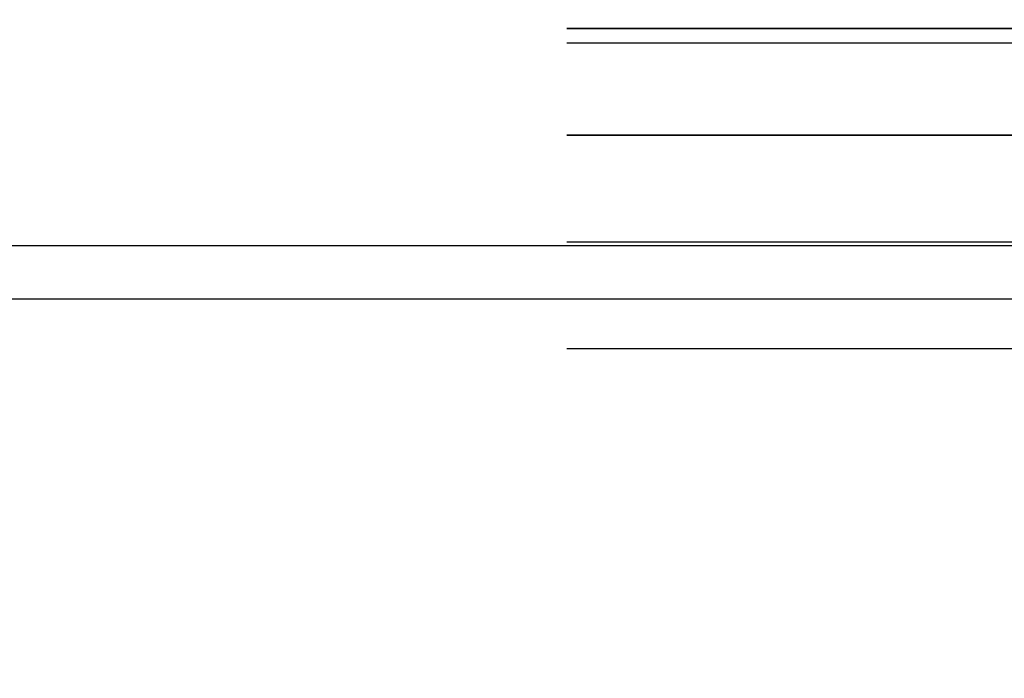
# Model space of a CAD drawing. Header units: millimetres. Extents: x -1030 to 192, y -442 to 180.
# Tile 209 of 256: x 27 to 52, y 68 to 85. Entities that reach past the tile are written whole.
import ezdxf

# ---------------------------------------------------------------- set-up
doc = ezdxf.new("R2010")
doc.units = ezdxf.units.MM
doc.header["$MEASUREMENT"] = 0
doc.layers.add('OVIDIO 120x60x72h', color=7, linetype='Continuous')

msp = doc.modelspace()

# ---------------------------------------------------------------- linework, layer by layer
at = {"layer": 'OVIDIO 120x60x72h', "extrusion": (1, 0, 0)}
for points in [[(82.019, 716.562), (82.06, 716.483), (82.102, 716.404), (82.147, 716.326), (82.194, 716.248), (82.243, 716.17), (82.295, 716.093), (82.348, 716.017), (82.404, 715.941), (82.462, 715.866), (82.522, 715.792), (82.585, 715.719), (82.649, 715.647), (82.716, 715.576), (82.785, 715.506), (82.856, 715.438), (82.929, 715.371), (83.004, 715.305), (83.081, 715.241), (83.159, 715.179), (83.24, 715.119), (83.323, 715.06), (83.407, 715.003), (83.493, 714.949), (83.581, 714.896), (83.67, 714.845), (83.761, 714.797), (83.853, 714.751), (83.947, 714.707), (84.041, 714.666), (84.137, 714.627), (84.234, 714.59), (84.332, 714.556), (84.43, 714.525), (84.53, 714.496), (84.63, 714.47), (84.73, 714.446), (84.831, 714.425), (84.933, 714.406), (85.034, 714.391), (85.136, 714.378), (85.238, 714.367), (85.34, 714.359), (85.441, 714.354), (85.542, 714.351), (85.643, 714.351), (85.744, 714.354), (85.844, 714.359), (85.943, 714.366), (86.041, 714.376), (86.139, 714.388), (86.236, 714.402), (86.332, 714.419), (86.427, 714.438), (86.521, 714.459), (86.613, 714.482), (86.705, 714.508), (86.795, 714.535), (86.883, 714.564), (86.971, 714.594), (87.057, 714.627), (87.141, 714.661), (87.224, 714.697), (87.306, 714.734), (87.385, 714.773)], [(87.385, 714.773), (87.306, 714.734), (87.224, 714.697), (87.141, 714.661), (87.057, 714.627), (86.971, 714.594), (86.883, 714.564), (86.795, 714.535), (86.705, 714.508), (86.613, 714.482), (86.521, 714.459), (86.427, 714.438), (86.332, 714.419), (86.236, 714.402), (86.139, 714.388), (86.041, 714.376), (85.943, 714.366), (85.844, 714.359), (85.744, 714.354), (85.643, 714.351), (85.542, 714.351), (85.441, 714.354), (85.34, 714.359), (85.238, 714.367), (85.136, 714.378), (85.034, 714.391), (84.933, 714.406), (84.831, 714.425), (84.73, 714.446), (84.63, 714.47), (84.53, 714.496), (84.43, 714.525), (84.332, 714.556), (84.234, 714.59), (84.137, 714.627), (84.041, 714.666), (83.947, 714.707), (83.853, 714.751), (83.761, 714.797), (83.67, 714.845), (83.581, 714.896), (83.493, 714.949), (83.407, 715.003), (83.323, 715.06), (83.24, 715.119), (83.159, 715.179), (83.081, 715.241), (83.004, 715.305), (82.929, 715.371), (82.856, 715.438), (82.785, 715.506), (82.716, 715.576), (82.649, 715.647), (82.585, 715.719), (82.522, 715.792), (82.462, 715.866), (82.404, 715.941), (82.348, 716.017), (82.295, 716.093), (82.243, 716.17), (82.194, 716.248), (82.147, 716.326), (82.102, 716.404), (82.06, 716.483), (82.019, 716.562)], [(86.491, 716.562), (83.393, 715.013)], [(86.044, 717.457), (86.024, 717.447), (86.004, 717.438), (85.983, 717.429), (85.962, 717.42), (85.94, 717.412), (85.918, 717.404), (85.896, 717.397), (85.874, 717.39), (85.851, 717.384), (85.828, 717.378), (85.804, 717.373), (85.78, 717.368), (85.756, 717.364), (85.732, 717.36), (85.708, 717.357), (85.683, 717.355), (85.658, 717.353), (85.633, 717.352), (85.608, 717.351), (85.583, 717.351), (85.558, 717.352), (85.532, 717.353), (85.507, 717.355), (85.482, 717.358), (85.456, 717.361), (85.431, 717.365), (85.405, 717.369), (85.38, 717.375), (85.355, 717.381), (85.33, 717.387), (85.305, 717.394), (85.28, 717.402), (85.256, 717.411), (85.232, 717.42), (85.208, 717.43), (85.184, 717.44), (85.161, 717.451), (85.138, 717.463), (85.115, 717.475), (85.093, 717.487), (85.071, 717.5), (85.049, 717.514), (85.028, 717.528), (85.008, 717.543), (84.987, 717.558), (84.968, 717.574), (84.948, 717.59), (84.93, 717.606), (84.911, 717.623), (84.894, 717.64), (84.876, 717.657), (84.86, 717.675), (84.844, 717.693), (84.828, 717.711), (84.813, 717.73), (84.799, 717.749), (84.785, 717.767), (84.771, 717.787), (84.758, 717.806), (84.746, 717.825), (84.734, 717.845), (84.723, 717.864), (84.712, 717.884), (84.702, 717.904)], [(84.702, 717.904), (84.712, 717.884), (84.723, 717.864), (84.734, 717.845), (84.746, 717.825), (84.758, 717.806), (84.771, 717.787), (84.785, 717.767), (84.799, 717.749), (84.813, 717.73), (84.828, 717.711), (84.844, 717.693), (84.86, 717.675), (84.876, 717.657), (84.894, 717.64), (84.911, 717.623), (84.93, 717.606), (84.948, 717.59), (84.968, 717.574), (84.987, 717.558), (85.008, 717.543), (85.028, 717.528), (85.049, 717.514), (85.071, 717.5), (85.093, 717.487), (85.115, 717.475), (85.138, 717.463), (85.161, 717.451), (85.184, 717.44), (85.208, 717.43), (85.232, 717.42), (85.256, 717.411), (85.28, 717.402), (85.305, 717.394), (85.33, 717.387), (85.355, 717.381), (85.38, 717.375), (85.405, 717.369), (85.431, 717.365), (85.456, 717.361), (85.482, 717.358), (85.507, 717.355), (85.532, 717.353), (85.558, 717.352), (85.583, 717.351), (85.608, 717.351), (85.633, 717.352), (85.658, 717.353), (85.683, 717.355), (85.708, 717.357), (85.732, 717.36), (85.756, 717.364), (85.78, 717.368), (85.804, 717.373), (85.828, 717.378), (85.851, 717.384), (85.874, 717.39), (85.896, 717.397), (85.918, 717.404), (85.94, 717.412), (85.962, 717.42), (85.983, 717.429), (86.004, 717.438), (86.024, 717.447), (86.044, 717.457)], [(85.357, 714.358), (83.808, 717.457)], [(84.702, 717.904), (78.888, 729.531)], [(82.019, 716.562), (84.702, 717.904)], [(78.888, 729.531), (84.702, 717.904)], [(84.702, 717.904), (82.019, 716.562)], [(83.361, 717.233), (77.547, 728.861)], [(76.205, 728.19), (82.019, 716.562)], [(82.019, 716.562), (76.205, 728.19)], [(79.112, 722.376), (81.795, 723.718)], [(78.888, 729.531), (76.205, 728.19)], [(76.205, 728.19), (78.888, 729.531)], [(75.41, 736.488), (72.727, 735.147)]]:
    msp.add_lwpolyline(points, dxfattribs=at)
at = {"layer": 'OVIDIO 120x60x72h'}
for points in [[(76.216, 84.702), (41.216, 84.702)], [(41.216, 84.702), (76.216, 84.702)], [(76.216, 84.332), (41.216, 84.332)], [(76.216, 82.019), (41.216, 82.019)], [(41.216, 82.019), (76.216, 82.019)], [(89.788, 79.236), (-419.111, 79.236)], [(41.216, 79.336), (55.426, 79.336)], [(89.788, 77.894), (-419.111, 77.894)], [(41.216, 76.652), (55.426, 76.652)]]:
    msp.add_lwpolyline(points, dxfattribs=at)
at = {"layer": 'OVIDIO 120x60x72h', "extrusion": (0, 0.894427, 0.447214)}
for points in [[(-52.216, 628.233), (-51.972, 628.23), (-51.725, 628.222), (-51.477, 628.208), (-51.227, 628.188), (-50.976, 628.163), (-50.723, 628.131), (-50.469, 628.093), (-50.214, 628.049), (-49.959, 627.999), (-49.702, 627.942), (-49.446, 627.878), (-49.189, 627.808), (-48.933, 627.731), (-48.677, 627.648), (-48.421, 627.557), (-48.167, 627.46), (-47.914, 627.356), (-47.662, 627.246), (-47.412, 627.128), (-47.164, 627.004), (-46.918, 626.873), (-46.675, 626.735), (-46.434, 626.591), (-46.197, 626.44), (-45.962, 626.282), (-45.732, 626.119), (-45.505, 625.949), (-45.283, 625.773), (-45.064, 625.591), (-44.851, 625.403), (-44.642, 625.21), (-44.438, 625.011), (-44.239, 624.807), (-44.046, 624.598), (-43.858, 624.384), (-43.676, 624.166), (-43.5, 623.943), (-43.33, 623.717), (-43.166, 623.486), (-43.009, 623.252), (-42.858, 623.015), (-42.714, 622.774), (-42.576, 622.531), (-42.445, 622.285), (-42.32, 622.037), (-42.203, 621.787), (-42.092, 621.535), (-41.988, 621.282), (-41.891, 621.027), (-41.801, 620.772), (-41.717, 620.516), (-41.64, 620.259), (-41.57, 620.003), (-41.507, 619.746), (-41.45, 619.49), (-41.4, 619.234), (-41.355, 618.979), (-41.318, 618.725), (-41.286, 618.473), (-41.26, 618.221), (-41.241, 617.971), (-41.227, 617.723), (-41.219, 617.477), (-41.216, 617.233)], [(-41.216, 617.233), (-41.219, 617.477), (-41.227, 617.723), (-41.241, 617.971), (-41.26, 618.221), (-41.286, 618.473), (-41.318, 618.725), (-41.355, 618.979), (-41.4, 619.234), (-41.45, 619.49), (-41.507, 619.746), (-41.57, 620.003), (-41.64, 620.259), (-41.717, 620.516), (-41.801, 620.772), (-41.891, 621.027), (-41.988, 621.282), (-42.092, 621.535), (-42.203, 621.787), (-42.32, 622.037), (-42.445, 622.285), (-42.576, 622.531), (-42.714, 622.774), (-42.858, 623.015), (-43.009, 623.252), (-43.166, 623.486), (-43.33, 623.717), (-43.5, 623.943), (-43.676, 624.166), (-43.858, 624.384), (-44.046, 624.598), (-44.239, 624.807), (-44.438, 625.011), (-44.642, 625.21), (-44.851, 625.403), (-45.064, 625.591), (-45.283, 625.773), (-45.505, 625.949), (-45.732, 626.119), (-45.962, 626.282), (-46.197, 626.44), (-46.434, 626.591), (-46.675, 626.735), (-46.918, 626.873), (-47.164, 627.004), (-47.412, 627.128), (-47.662, 627.246), (-47.914, 627.356), (-48.167, 627.46), (-48.421, 627.557), (-48.677, 627.648), (-48.933, 627.731), (-49.189, 627.808), (-49.446, 627.878), (-49.702, 627.942), (-49.959, 627.999), (-50.214, 628.049), (-50.469, 628.093), (-50.723, 628.131), (-50.976, 628.163), (-51.227, 628.188), (-51.477, 628.208), (-51.725, 628.222), (-51.972, 628.23), (-52.216, 628.233)], [(-52.216, 628.233), (-51.951, 628.23), (-51.686, 628.22), (-51.42, 628.204), (-51.153, 628.181), (-50.886, 628.152), (-50.619, 628.116), (-50.352, 628.074), (-50.086, 628.024), (-49.82, 627.969), (-49.555, 627.906), (-49.291, 627.837), (-49.029, 627.761), (-48.769, 627.679), (-48.51, 627.59), (-48.254, 627.494), (-48, 627.393), (-47.749, 627.285), (-47.5, 627.171), (-47.255, 627.051), (-47.013, 626.925), (-46.775, 626.793), (-46.54, 626.655), (-46.31, 626.513), (-46.083, 626.364), (-45.861, 626.211), (-45.643, 626.053), (-45.43, 625.89), (-45.221, 625.722), (-45.018, 625.551), (-44.819, 625.375), (-44.626, 625.195), (-44.438, 625.011), (-44.254, 624.823), (-44.074, 624.629), (-43.898, 624.431), (-43.726, 624.227), (-43.559, 624.019), (-43.396, 623.806), (-43.238, 623.588), (-43.084, 623.366), (-42.936, 623.139), (-42.793, 622.908), (-42.656, 622.674), (-42.524, 622.435), (-42.398, 622.193), (-42.278, 621.948), (-42.164, 621.7), (-42.056, 621.449), (-41.954, 621.195), (-41.859, 620.938), (-41.77, 620.68), (-41.688, 620.419), (-41.612, 620.157), (-41.543, 619.894), (-41.48, 619.629), (-41.424, 619.363), (-41.375, 619.097), (-41.332, 618.83), (-41.297, 618.563), (-41.267, 618.296), (-41.245, 618.029), (-41.229, 617.763), (-41.219, 617.497), (-41.216, 617.233)], [(-52.216, 628.233), (-51.972, 628.23), (-51.725, 628.222), (-51.477, 628.208), (-51.227, 628.188), (-50.976, 628.163), (-50.723, 628.131), (-50.469, 628.093), (-50.214, 628.049), (-49.959, 627.999), (-49.702, 627.942), (-49.446, 627.878), (-49.189, 627.808), (-48.933, 627.731), (-48.677, 627.648), (-48.421, 627.557), (-48.167, 627.46), (-47.914, 627.356), (-47.662, 627.246), (-47.412, 627.128), (-47.164, 627.004), (-46.918, 626.873), (-46.675, 626.735), (-46.434, 626.591), (-46.197, 626.44), (-45.962, 626.282), (-45.732, 626.119), (-45.505, 625.949), (-45.283, 625.773), (-45.064, 625.591), (-44.851, 625.403), (-44.642, 625.21), (-44.438, 625.011), (-44.239, 624.807), (-44.046, 624.598), (-43.858, 624.384), (-43.676, 624.166), (-43.5, 623.943), (-43.33, 623.717), (-43.166, 623.486), (-43.009, 623.252), (-42.858, 623.015), (-42.714, 622.774), (-42.576, 622.531), (-42.445, 622.285), (-42.32, 622.037), (-42.203, 621.787), (-42.092, 621.535), (-41.988, 621.282), (-41.891, 621.027), (-41.801, 620.772), (-41.717, 620.516), (-41.64, 620.259), (-41.57, 620.003), (-41.507, 619.746), (-41.45, 619.49), (-41.4, 619.234), (-41.355, 618.979), (-41.318, 618.725), (-41.286, 618.473), (-41.26, 618.221), (-41.241, 617.971), (-41.227, 617.723), (-41.219, 617.477), (-41.216, 617.233)], [(-41.216, 617.233), (-41.219, 617.477), (-41.227, 617.723), (-41.241, 617.971), (-41.26, 618.221), (-41.286, 618.473), (-41.318, 618.725), (-41.355, 618.979), (-41.4, 619.234), (-41.45, 619.49), (-41.507, 619.746), (-41.57, 620.003), (-41.64, 620.259), (-41.717, 620.516), (-41.801, 620.772), (-41.891, 621.027), (-41.988, 621.282), (-42.092, 621.535), (-42.203, 621.787), (-42.32, 622.037), (-42.445, 622.285), (-42.576, 622.531), (-42.714, 622.774), (-42.858, 623.015), (-43.009, 623.252), (-43.166, 623.486), (-43.33, 623.717), (-43.5, 623.943), (-43.676, 624.166), (-43.858, 624.384), (-44.046, 624.598), (-44.239, 624.807), (-44.438, 625.011), (-44.642, 625.21), (-44.851, 625.403), (-45.064, 625.591), (-45.283, 625.773), (-45.505, 625.949), (-45.732, 626.119), (-45.962, 626.282), (-46.197, 626.44), (-46.434, 626.591), (-46.675, 626.735), (-46.918, 626.873), (-47.164, 627.004), (-47.412, 627.128), (-47.662, 627.246), (-47.914, 627.356), (-48.167, 627.46), (-48.421, 627.557), (-48.677, 627.648), (-48.933, 627.731), (-49.189, 627.808), (-49.446, 627.878), (-49.702, 627.942), (-49.959, 627.999), (-50.214, 628.049), (-50.469, 628.093), (-50.723, 628.131), (-50.976, 628.163), (-51.227, 628.188), (-51.477, 628.208), (-51.725, 628.222), (-51.972, 628.23), (-52.216, 628.233)]]:
    msp.add_lwpolyline(points, dxfattribs=at)
at = {"layer": 'OVIDIO 120x60x72h', "extrusion": (0, 1, 0)}
for points in [[(-79.222, 754.169), (419.111, 754.169)], [(419.111, 754.169), (-79.222, 754.169)], [(419.111, 753.498), (-79.222, 753.498)], [(-79.222, 753.498), (419.111, 753.498)]]:
    msp.add_lwpolyline(points, dxfattribs=at)

doc.saveas('drawing.dxf')
